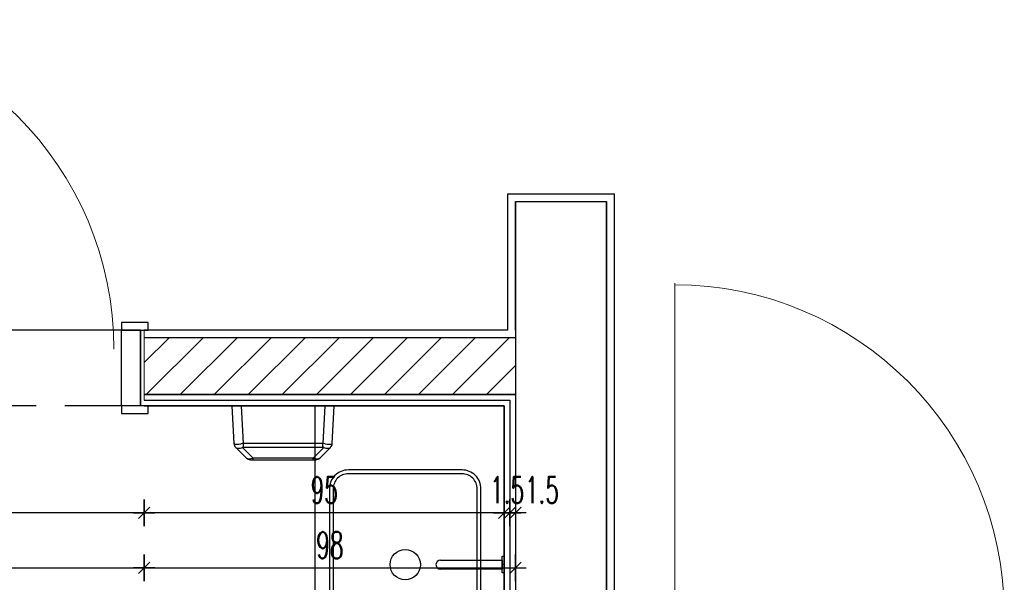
# Model space of a CAD drawing. Header units: centimetres. Extents: x -15121 to 30567, y -60641 to 0.
# Tile 47 of 256: x 2728 to 2988, y -25208 to -25060. Entities that reach past the tile are written whole.
import ezdxf

# ---------------------------------------------------------------- set-up
doc = ezdxf.new("R2010")
doc.units = ezdxf.units.CM
doc.header["$LTSCALE"] = 60
doc.linetypes.add('( Dashed )', pattern=[0.75, 0.5, -0.25])
for name, color, linetype in [('A-----SZ', 8, 'Continuous'), ('AIKA NP', 7, 'Continuous'), ('AIKA podłoga wc pod meble', 8, 'Continuous'), ('AIKA TYNK', 5, 'Continuous'), ('AIKA widokowe', 7, 'Continuous'), ('AIKA wymiarowanie wc rzut', 7, 'Continuous'), ('AIKA ŚCIANA', 8, 'Continuous'), ('widokowe', 7, 'Continuous')]:
    doc.layers.add(name, color=color, linetype=linetype)
doc.layers.add('opisy', color=1, linetype='Continuous', lineweight=15)
doc.styles.add('wymiar', font='txt.shx', dxfattribs={"width": 0.6})
doc.dimstyles.new('Dwudziestka', dxfattribs={"dimtxt": 7, "dimasz": 0.7, "dimexe": 5, "dimexo": 0, "dimgap": 2.5, "dimtad": 1, "dimtoh": 1, "dimdec": 3, "dimrnd": 0.5, "dimdsep": 46, "dimtxsty": 'wymiar', "dimblk": 'znacznik', "dimcen": 0, "dimdle": 5, "dimse1": 1, "dimse2": 1, "dimclrd": 256, "dimclre": 256, "dimclrt": 256, "dimadec": 0, "dimazin": 0, "dimtfac": 0.4, "dimtdec": 3, "dimtix": 1, "dimtofl": 0, "dimtmove": 2, "dimatfit": 3, "dimldrblk": 'znacznik', "dimfxl": 1, "dimtolj": 1, "dimarcsym": 0})

# ---------------------------------------------------------------- blocks, each defined once
blk = doc.blocks.new('SL umywalka 50 top')
at = {"layer": 'AIKA widokowe'}
for points in [[(-20, -39), (20, -39, 0.414214), (25, -34), (25, -4, 0.414214), (20, 1), (-20, 1, 0.414214), (-25, -4), (-25, -34, 0.414214)], [(-20, -38), (20, -38, 0.414214), (24, -34), (24, -4, 0.414214), (20, 0), (-20, 0, 0.414214), (-24, -4), (-24, -34, 0.414214)]]:
    blk.add_lwpolyline(points, format="xyb", close=True, dxfattribs=at)
blk.add_circle((0, -19), 4, dxfattribs=at)
blk = doc.blocks.new('SL suszarka do rąk góra')
at = {"layer": 'AIKA widokowe'}
for p, q in [((-11, 0), (-13.5, 0)), ((-13.5, 0), (-12.98, -9.92)), ((-10.48, -9.92), (-11, 0)), ((11, 0), (-11, 0)), ((11, 0), (10.48, -9.92)), ((13.5, 0), (11, 0)), ((12.98, -9.92), (13.5, 0)), ((10.48, -9.92), (-10.48, -9.92)), ((-10.48, -10.91), (-10.48, -9.92)), ((10.48, -10.91), (10.48, -9.92)), ((-12.54, -10.91), (-12.51, -10.94)), ((-12.51, -10.94), (-9.69, -13.76)), ((-7.92, -13.76), (-10.74, -10.94)), ((-10.48, -10.91), (10.48, -10.91)), ((10.74, -10.94), (7.92, -13.76)), ((9.69, -13.76), (12.51, -10.94)), ((12.51, -10.94), (12.54, -10.91)), ((-8.63, -14.2), (-7.92, -14.2)), ((7.92, -13.76), (-7.92, -13.76)), ((-7.92, -14.2), (-7.92, -13.76)), ((-7.92, -14.2), (7.92, -14.2)), ((7.92, -14.2), (7.92, -13.76)), ((7.92, -14.2), (8.63, -14.2))]:
    blk.add_line(p, q, dxfattribs=at)
for centre, start, end in [((-11.48, -9.85), 183, 225), ((11.48, -9.85), 315, 357), ((-8.63, -12.7), 225, 270), ((8.63, -12.7), 270, 315)]:
    blk.add_arc(centre, 1.5, start, end, dxfattribs=at)
for centre, major_axis, ratio, start_param, end_param in [((-10.43, -10.9), (-2.55, 0.98), 0.026186, 0.011642, 0.272072), ((-10.5, -9.41), (-2.48, -0.48), 0.181937, 0.23532, 1.282518), ((-10.43, -10.9), (-2.5, -0.07), 0.391695, 4.725364, 4.985794), ((10.43, -10.9), (-2.5, 0.07), 0.391695, 4.438984, 4.699414), ((10.5, -9.41), (2.48, -0.48), 0.181937, 5.000667, 6.047865), ((10.43, -10.9), (2.55, 0.98), 0.026186, 6.011113, 6.271543), ((-10.5, -9.41), (-2.07, -1.45), 0.488826, 0.0861, 1.133298), ((-10.43, -11.96), (-0.435, 0.977), 0.924938, 5.892541, 6.15297), ((10.43, -11.96), (0.435, 0.977), 0.924938, 0.130215, 0.390645), ((10.5, -9.41), (2.07, -1.45), 0.488826, 5.149887, 6.197085), ((-7.21, -12.7), (-2.53, -0.97), 0.29403, 0.130209, 1.177407), ((7.21, -12.7), (2.53, -0.97), 0.29403, 5.105779, 6.152976)]:
    blk.add_ellipse(centre, major_axis=major_axis, ratio=ratio, start_param=start_param, end_param=end_param, dxfattribs=at)
blk = doc.blocks.new('znacznik')
at = {"color": 0}
for points in [[(0, -5), (0, 5)], [(-4, 0), (4, 0)]]:
    blk.add_lwpolyline(points, dxfattribs=at)
at = {"color": 1}
blk.add_lwpolyline([(-2.12, -2.12), (2.12, 2.12)], dxfattribs=at)
blk = doc.blocks.new('*D5795')
at = {"layer": 'AIKA wymiarowanie wc rzut', "lineweight": -2, "transparency": 16777216}
for p, q in [((2856.44, -25189.9), (2855.74, -25189.9)), ((2859.34, -25189.9), (2860.04, -25189.9))]:
    blk.add_line(p, q, dxfattribs=at)
at = {"layer": 'Defpoints', "color": 0, "transparency": 16777216}
for p in [(2857.14, -25170.53), (2858.64, -25170.53), (2857.14, -25189.9)]:
    blk.add_point(p, dxfattribs=at)
at = {"layer": 'AIKA wymiarowanie wc rzut', "lineweight": -2, "transparency": 16777216, "xscale": 0.7, "yscale": 0.7, "zscale": 0.7}
blk.add_blockref('znacznik', (2857.14, -25189.9), dxfattribs=at)
at = {"layer": 'AIKA wymiarowanie wc rzut', "lineweight": -2, "transparency": 16777216, "xscale": 0.7, "yscale": 0.7, "zscale": 0.7, "rotation": 180}
blk.add_blockref('znacznik', (2858.64, -25189.9), dxfattribs=at)
at = {"layer": 'AIKA wymiarowanie wc rzut', "transparency": 16777216, "insert": (2865.61, -25183.9), "char_height": 7, "attachment_point": 5, "style": 'wymiar'}
blk.add_mtext('\\A1;1.5', dxfattribs=at)
blk = doc.blocks.new('*D5796')
at = {"layer": 'AIKA wymiarowanie wc rzut', "lineweight": -2, "transparency": 16777216}
for p, q in [((2854.96, -25189.9), (2854.26, -25189.9)), ((2857.84, -25189.9), (2858.54, -25189.9))]:
    blk.add_line(p, q, dxfattribs=at)
at = {"layer": 'Defpoints', "color": 0, "transparency": 16777216}
for p in [(2857.14, -25170.53), (2855.66, -25189.9), (2855.66, -25191.39)]:
    blk.add_point(p, dxfattribs=at)
at = {"layer": 'AIKA wymiarowanie wc rzut', "lineweight": -2, "transparency": 16777216, "xscale": 0.7, "yscale": 0.7, "zscale": 0.7}
blk.add_blockref('znacznik', (2855.66, -25189.9), dxfattribs=at)
at = {"layer": 'AIKA wymiarowanie wc rzut', "lineweight": -2, "transparency": 16777216, "xscale": 0.7, "yscale": 0.7, "zscale": 0.7, "rotation": 180}
blk.add_blockref('znacznik', (2857.14, -25189.9), dxfattribs=at)
at = {"layer": 'AIKA wymiarowanie wc rzut', "transparency": 16777216, "insert": (2856.4, -25183.9), "char_height": 7, "attachment_point": 5, "style": 'wymiar'}
blk.add_mtext('\\A1;1.5', dxfattribs=at)
blk = doc.blocks.new('*D5797')
at = {"layer": 'AIKA wymiarowanie wc rzut', "lineweight": -2, "transparency": 16777216}
blk.add_line((2854.96, -25189.9), (2761.34, -25189.9), dxfattribs=at)
at = {"layer": 'Defpoints', "color": 0, "transparency": 16777216}
for p in [(2760.64, -25160.2), (2760.64, -25189.9), (2855.66, -25191.39)]:
    blk.add_point(p, dxfattribs=at)
at = {"layer": 'AIKA wymiarowanie wc rzut', "lineweight": -2, "transparency": 16777216, "xscale": 0.7, "yscale": 0.7, "zscale": 0.7, "rotation": 180}
blk.add_blockref('znacznik', (2760.64, -25189.9), dxfattribs=at)
at = {"layer": 'AIKA wymiarowanie wc rzut', "lineweight": -2, "transparency": 16777216, "xscale": 0.7, "yscale": 0.7, "zscale": 0.7}
blk.add_blockref('znacznik', (2855.66, -25189.9), dxfattribs=at)
at = {"layer": 'AIKA wymiarowanie wc rzut', "transparency": 16777216, "insert": (2808.15, -25183.9), "char_height": 7, "attachment_point": 5, "style": 'wymiar'}
blk.add_mtext('\\A1;95', dxfattribs=at)
blk = doc.blocks.new('*D5798')
at = {"layer": 'AIKA wymiarowanie wc rzut', "lineweight": -2, "transparency": 16777216}
blk.add_line((2759.94, -25189.9), (2658.34, -25189.9), dxfattribs=at)
at = {"layer": 'Defpoints', "color": 0, "transparency": 16777216}
for p in [(2657.64, -25158.7), (2760.64, -25160.2), (2657.64, -25189.9)]:
    blk.add_point(p, dxfattribs=at)
at = {"layer": 'AIKA wymiarowanie wc rzut', "lineweight": -2, "transparency": 16777216, "xscale": 0.7, "yscale": 0.7, "zscale": 0.7, "rotation": 180}
blk.add_blockref('znacznik', (2657.64, -25189.9), dxfattribs=at)
at = {"layer": 'AIKA wymiarowanie wc rzut', "lineweight": -2, "transparency": 16777216, "xscale": 0.7, "yscale": 0.7, "zscale": 0.7}
blk.add_blockref('znacznik', (2760.64, -25189.9), dxfattribs=at)
at = {"layer": 'AIKA wymiarowanie wc rzut', "transparency": 16777216, "insert": (2709.14, -25183.9), "char_height": 7, "attachment_point": 5, "style": 'wymiar'}
blk.add_mtext('\\A1;103', dxfattribs=at)
blk = doc.blocks.new('*D5857')
at = {"layer": 'AIKA wymiarowanie wc rzut', "lineweight": -2, "transparency": 16777216}
blk.add_line((2658.34, -25204.46), (2759.94, -25204.46), dxfattribs=at)
at = {"layer": 'Defpoints', "color": 0, "transparency": 16777216}
for p in [(2657.64, -25160.2), (2760.64, -25160.2), (2760.64, -25204.46)]:
    blk.add_point(p, dxfattribs=at)
at = {"layer": 'AIKA wymiarowanie wc rzut', "lineweight": -2, "transparency": 16777216, "xscale": 0.7, "yscale": 0.7, "zscale": 0.7, "rotation": 180}
blk.add_blockref('znacznik', (2657.64, -25204.46), dxfattribs=at)
at = {"layer": 'AIKA wymiarowanie wc rzut', "lineweight": -2, "transparency": 16777216, "xscale": 0.7, "yscale": 0.7, "zscale": 0.7}
blk.add_blockref('znacznik', (2760.64, -25204.46), dxfattribs=at)
at = {"layer": 'AIKA wymiarowanie wc rzut', "transparency": 16777216, "insert": (2709.14, -25198.46), "char_height": 7, "attachment_point": 5, "style": 'wymiar'}
blk.add_mtext('\\A1;103', dxfattribs=at)
blk = doc.blocks.new('*D5858')
at = {"layer": 'AIKA wymiarowanie wc rzut', "lineweight": -2, "transparency": 16777216}
blk.add_line((2761.34, -25204.46), (2857.94, -25204.46), dxfattribs=at)
at = {"layer": 'Defpoints', "color": 0, "transparency": 16777216}
for p in [(2858.64, -25158.7), (2760.64, -25160.2), (2858.64, -25204.46)]:
    blk.add_point(p, dxfattribs=at)
at = {"layer": 'AIKA wymiarowanie wc rzut', "lineweight": -2, "transparency": 16777216, "xscale": 0.7, "yscale": 0.7, "zscale": 0.7, "rotation": 180}
blk.add_blockref('znacznik', (2760.64, -25204.46), dxfattribs=at)
at = {"layer": 'AIKA wymiarowanie wc rzut', "lineweight": -2, "transparency": 16777216, "xscale": 0.7, "yscale": 0.7, "zscale": 0.7}
blk.add_blockref('znacznik', (2858.64, -25204.46), dxfattribs=at)
at = {"layer": 'AIKA wymiarowanie wc rzut', "transparency": 16777216, "insert": (2809.64, -25198.46), "char_height": 7, "attachment_point": 5, "style": 'wymiar'}
blk.add_mtext('\\A1;98', dxfattribs=at)

msp = doc.modelspace()

# ---------------------------------------------------------------- linework, layer by layer
at = {"layer": 'A-----SZ'}
for p, q in [((2760.6412, -25150.2309), (2767.1757, -25143.6963)), ((2761.156, -25158.6963), (2776.156, -25143.6963)), ((2770.1362, -25158.6963), (2785.1362, -25143.6963)), ((2779.1165, -25158.6963), (2794.1165, -25143.6963)), ((2788.0968, -25158.6963), (2803.0968, -25143.6963)), ((2797.077, -25158.6963), (2812.077, -25143.6963)), ((2806.0573, -25158.6963), (2821.0573, -25143.6963)), ((2815.0375, -25158.6963), (2830.0375, -25143.6963)), ((2824.0178, -25158.6963), (2839.0178, -25143.6963)), ((2832.998, -25158.6963), (2847.998, -25143.6963)), ((2841.9783, -25158.6963), (2856.9783, -25143.6963)), ((2850.9586, -25158.6963), (2858.6412, -25151.0137))]:
    msp.add_line(p, q, dxfattribs=at)
at = {"layer": 'AIKA NP', "color": 8}
msp.add_lwpolyline([(2858.6412, -25141.6963), (2858.6412, -25107.6963), (2882.6412, -25107.6963), (2882.6412, -25213.6963), (2892.6412, -25213.6963)], dxfattribs=at)
at = {"layer": 'AIKA podłoga wc pod meble'}
msp.add_lwpolyline([(2658.6412, -25141.6963), (2658.6412, -25161.6963), (2573.6412, -25161.6963), (2573.6412, -25173.1963), (2555.6412, -25173.1963), (2555.6412, -25161.6963), (2248.1413, -25161.6963), (2248.1413, -25585.6963), (2693.1412, -25585.6963), (2693.1412, -25430.6963), (2537.1412, -25430.6963), (2537.1412, -25364.5889), (2555.6412, -25364.5889), (2555.6412, -25263.1963), (2573.6412, -25263.1963), (2573.6412, -25400.6963), (2855.6412, -25400.6963), (2855.6412, -25161.6963), (2759.6412, -25161.6963), (2759.6412, -25141.6963)], close=True, dxfattribs=at)
at = {"layer": 'AIKA TYNK'}
msp.add_line((2856.6412, -25141.6963), (2760.6412, -25141.6963), dxfattribs=at)
for points in [[(2856.6412, -25141.6963), (2856.6412, -25105.6963), (2884.6412, -25105.6963), (2884.6412, -25211.6963), (2892.6412, -25211.6963)], [(2760.6412, -25160.1963), (2857.1412, -25160.1963), (2857.1412, -25401.2095), (2857.1412, -25402.1963), (2572.1412, -25402.1963), (2572.1412, -25269.6963)]]:
    msp.add_lwpolyline(points, dxfattribs=at)
at = {"layer": 'AIKA widokowe', "linetype": '( Dashed )', "ltscale": 0.5}
for p, q in [((2754.6412, -25141.6963), (2663.6412, -25141.6963)), ((2754.6412, -25161.6963), (2663.6412, -25161.6963))]:
    msp.add_line(p, q, dxfattribs=at)
at = {"layer": 'AIKA widokowe'}
msp.add_line((2805.6412, -25161.6963), (2805.6412, -25350.6963), dxfattribs=at)
for points in [[(2761.6412, -25139.6979), (2754.6412, -25139.6979), (2754.6412, -25141.6963), (2761.6412, -25141.6963)], [(2754.6412, -25141.6963), (2759.6412, -25141.6963), (2759.6412, -25161.6963), (2754.6412, -25161.6963)], [(2761.6412, -25161.6963), (2754.6412, -25161.6963), (2754.6412, -25163.6948), (2761.6412, -25163.6948)]]:
    msp.add_lwpolyline(points, close=True, dxfattribs=at)
msp.add_lwpolyline([(2760.6412, -25161.6963), (2855.6412, -25161.6963), (2855.6412, -25400.6963), (2573.6412, -25400.6963), (2573.6412, -25269.6963)], dxfattribs=at)
at = {"layer": 'AIKA ŚCIANA'}
for p, q in [((2858.6412, -25107.6963), (2882.6412, -25107.6963)), ((2858.6412, -25107.6963), (2858.6412, -25403.6963)), ((2882.6412, -25427.6963), (2882.6412, -25107.6963)), ((2858.6412, -25143.6963), (2760.6412, -25143.6963)), ((2858.6412, -25158.6963), (2760.6412, -25158.6963))]:
    msp.add_line(p, q, dxfattribs=at)
msp.add_lwpolyline([(2760.6412, -25158.6963), (2858.6412, -25158.6963), (2858.6412, -25401.2095), (2858.6412, -25403.6963), (2570.6412, -25403.6963), (2570.6412, -25269.6963)], dxfattribs=at)
at = {"layer": 'opisy', "color": 0, "extrusion": (0, 0, -1)}
msp.add_line((2900.6412, -25216.6963), (2900.6412, -25129.2613), dxfattribs=at)
at = {"layer": 'opisy', "color": 5}
msp.add_line((2760.6412, -25141.6963), (2760.6412, -25160.1963), dxfattribs=at)
at = {"layer": 'opisy', "color": 1, "extrusion": (0, 0, -1)}
for centre in [(-2665.6412, -25146.6963), (-2900.6412, -25216.6963)]:
    msp.add_arc(centre, 87, 90, 180, dxfattribs=at)
at = {"layer": 'widokowe'}
for p, q in [((2838.8412, -25202.3952), (2855.1312, -25202.3952)), ((2855.1312, -25205.7952), (2855.1312, -25201.3952)), ((2855.1312, -25201.3952), (2855.6412, -25201.3952)), ((2855.1312, -25202.3952), (2855.1312, -25204.7952)), ((2855.6412, -25201.3952), (2855.6412, -25205.7952)), ((2855.1312, -25204.7952), (2838.8412, -25204.7952)), ((2855.6412, -25203.5952), (2855.1312, -25203.5952)), ((2855.6412, -25205.7952), (2855.1312, -25205.7952))]:
    msp.add_line(p, q, dxfattribs=at)
msp.add_arc((2838.8412, -25203.5952), 1.2, 90, 270, dxfattribs=at)

# ---------------------------------------------------------------- block references
at = {"layer": 'AIKA widokowe', "color": 6}
msp.add_blockref('SL suszarka do rąk góra', (2797.2967, -25161.6963), dxfattribs=at)
at = {"layer": 'AIKA widokowe', "color": 8, "rotation": 90}
msp.add_blockref('SL umywalka 50 top', (2810.5117, -25203.5952), dxfattribs=at)

# ---------------------------------------------------------------- dimensions: what is measured, and where the dimension line sits
at = {"layer": 'AIKA wymiarowanie wc rzut', "color": 2}
for base, p1, p2, picture, middle in [((2657.6412, -25189.9049), (2760.6412, -25160.1963), (2657.6412, -25158.6963), '*D5798', (2709.1412, -25183.9049)), ((2858.6412, -25204.4573), (2760.6412, -25160.1963), (2858.6412, -25158.6963), '*D5858', (2809.6412, -25198.4573)), ((2760.6412, -25204.4573), (2657.6412, -25160.1963), (2760.6412, -25160.1963), '*D5857', (2709.1412, -25198.4573)), ((2760.6412, -25189.9049), (2855.6563, -25191.3898), (2760.6412, -25160.1963), '*D5797', (2808.1487, -25183.9049)), ((2855.6563, -25189.9049), (2857.1412, -25170.5308), (2855.6563, -25191.3898), '*D5796', (2856.3987, -25183.9049))]:
    dim = msp.add_linear_dim(base=base, p1=p1, p2=p2, dimstyle='Dwudziestka', dxfattribs=at)
    dim.commit()
    dim.dimension.update_dxf_attribs({"geometry": picture, "text_midpoint": middle})
dim = msp.add_linear_dim(base=(2857.1412, -25189.9049), p1=(2858.6412, -25170.5308), p2=(2857.1412, -25170.5308), dimstyle='Dwudziestka', dxfattribs=at)
dim.commit()
dim.dimension.update_dxf_attribs({"geometry": '*D5795', "text_midpoint": (2865.6143, -25183.9049), "dimtype": 160})

doc.saveas('drawing.dxf')
